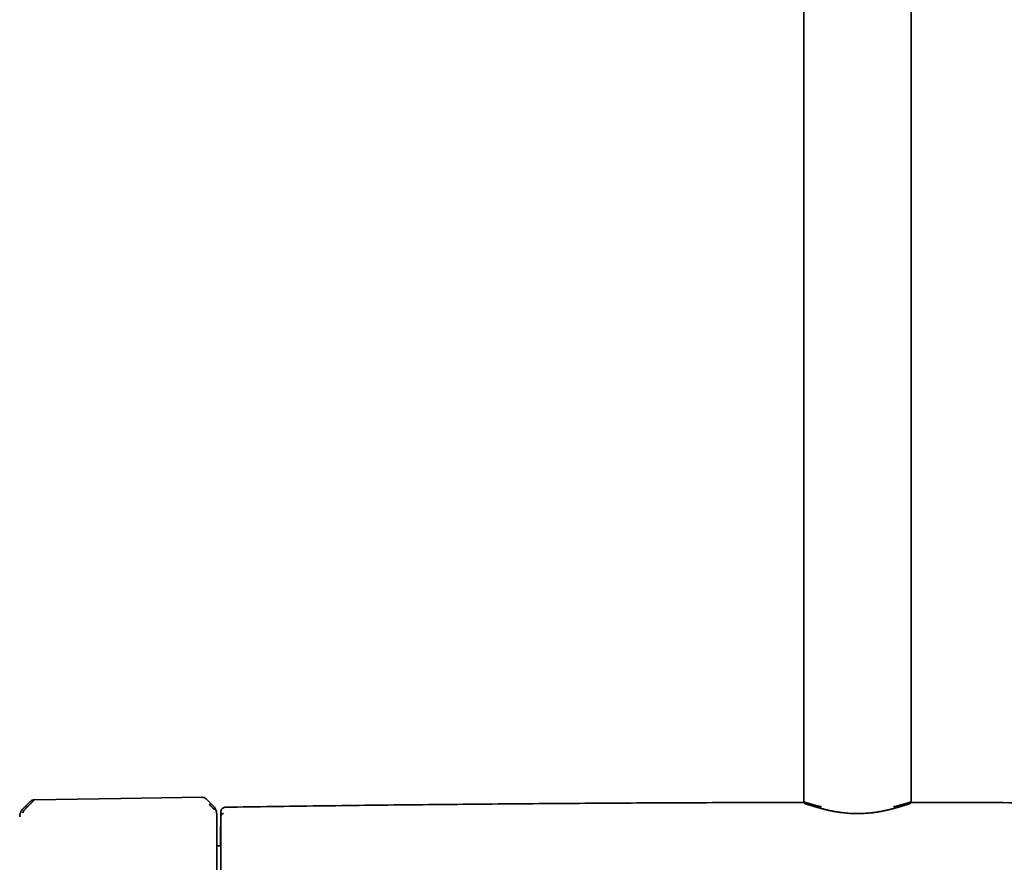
# Model space of a CAD drawing. Header units: millimetres. Extents: x 8 to 1763, y 12 to 2805.
# Tile 18 of 28: x 725 to 926, y 1617 to 1789. Entities that reach past the tile are written whole.
import ezdxf

# ---------------------------------------------------------------- set-up
doc = ezdxf.new("R2010")
doc.units = ezdxf.units.MM

msp = doc.modelspace()

# ---------------------------------------------------------------- linework, layer by layer
at = {"color": 7, "linetype": 'Continuous', "lineweight": 35}
for p, q in [((885.47, 2111.16), (885.47, 1629.02)), ((907.37, 1629.02), (907.37, 2111.16)), ((727.52, 1629.06), (726.11, 1627.66)), ((727.51, 1629.06), (727.51, 1629.06)), ((727.52, 1629.06), (727.51, 1629.06)), ((727.61, 1629.15), (727.56, 1629.1)), ((728.36, 1629.41), (728.36, 1629.41)), ((763.57, 1629.48), (763.5, 1629.55)), ((764.87, 1628.2), (763.56, 1629.49)), ((763.56, 1629.49), (763.56, 1629.49)), ((726.12, 1627.67), (726.12, 1627.65)), ((726.8, 1627.85), (726.95, 1628.01)), ((766.47, 1627.13), (766.47, 1627.13)), ((766.47, 1627.09), (766.47, 1627.04)), ((903.61, 1627.59), (903.59, 1627.59)), ((766.4, 1620.04), (765.59, 1620.04))]:
    msp.add_line(p, q, dxfattribs=at)
at = {"color": 7, "linetype": 'Continuous', "lineweight": 35, "flags": 128}
msp.add_lwpolyline([(762.62, 1629.93), (746.02, 1629.68), (728.36, 1629.41)], dxfattribs=at)
at = {"color": 7, "linetype": 'Continuous', "lineweight": 35}
msp.add_arc((1766.22, 1604.74), 1000, 178.72201, 178.82018, dxfattribs=at)
for points, knots in [([(728.36, 1629.4), (728.35, 1629.39), (728.33, 1629.38), (728.3, 1629.34), (728.25, 1629.29), (728.19, 1629.24), (728.14, 1629.19), (728.1, 1629.15), (728.05, 1629.1), (727.99, 1629.04), (727.94, 1628.99), (727.87, 1628.92), (727.8, 1628.85), (727.71, 1628.76), (727.64, 1628.69), (727.58, 1628.63), (727.55, 1628.6), (727.52, 1628.57), (727.49, 1628.54), (727.46, 1628.51), (727.43, 1628.48), (727.36, 1628.42), (727.27, 1628.32), (727.16, 1628.21), (727.08, 1628.13), (727.02, 1628.07), (726.99, 1628.04), (726.97, 1628.02), (726.96, 1628.01), (726.95, 1628.01), (726.95, 1628.01), (726.95, 1628.01), (726.95, 1628.01)], [0, 0, 0, 0, 0.051373, 0.105665, 0.163102, 0.223828, 0.260047, 0.297372, 0.335805, 0.375343, 0.415981, 0.457712, 0.500527, 0.55796, 0.625151, 0.641553, 0.65843, 0.675777, 0.69359, 0.711864, 0.730595, 0.749776, 0.826538, 0.888784, 0.93693, 0.964012, 0.983495, 0.995471, 0.998664, 0.999564, 0.99984, 1, 1, 1, 1]), ([(728.36, 1629.41), (728.28, 1629.41), (728.13, 1629.4), (727.92, 1629.33), (727.74, 1629.25), (727.65, 1629.17), (727.62, 1629.14)], [0, 0, 0, 0, 0.275137, 0.558616, 0.849567, 1, 1, 1, 1]), ([(763.48, 1629.57), (763.45, 1629.59), (763.4, 1629.64), (763.33, 1629.69), (763.26, 1629.73), (763.19, 1629.78), (763.09, 1629.83), (762.96, 1629.88), (762.8, 1629.92), (762.68, 1629.93), (762.62, 1629.93)], [0, 0, 0, 0, 0.1303017, 0.2234249, 0.2880842, 0.3732355, 0.487813, 0.6304867, 0.8006629, 1, 1, 1, 1]), ([(763.5, 1629.54), (763.44, 1629.59), (763.33, 1629.7), (763.15, 1629.8), (762.99, 1629.87), (762.87, 1629.9), (762.74, 1629.92), (762.66, 1629.92), (762.62, 1629.92)], [0, 0, 0, 0, 0.218366, 0.48716, 0.617368, 0.7455, 0.872573, 1, 1, 1, 1]), ([(764.13, 1628.43), (764.14, 1628.45), (764.18, 1628.49), (764.23, 1628.53), (764.27, 1628.57), (764.31, 1628.6), (764.34, 1628.63), (764.38, 1628.65), (764.39, 1628.65), (764.4, 1628.65)], [0, 0, 0, 0, 0.1117, 0.224353, 0.342772, 0.468177, 0.599425, 0.734033, 1, 1, 1, 1]), ([(765.1, 1627.34), (765.1, 1627.35), (765.1, 1627.36), (765.09, 1627.4), (765.07, 1627.44), (765.04, 1627.49), (765.01, 1627.53), (764.97, 1627.57), (764.93, 1627.63), (764.87, 1627.69), (764.8, 1627.76), (764.73, 1627.84), (764.65, 1627.91), (764.57, 1628), (764.5, 1628.07), (764.45, 1628.12), (764.42, 1628.14), (764.39, 1628.18), (764.35, 1628.21), (764.31, 1628.26), (764.26, 1628.3), (764.22, 1628.34), (764.18, 1628.38), (764.15, 1628.41), (764.14, 1628.42), (764.13, 1628.43), (764.13, 1628.43), (764.13, 1628.43), (764.13, 1628.43), (764.13, 1628.43), (764.13, 1628.43), (764.13, 1628.43)], [0, 0, 0, 0, 0.069381, 0.134474, 0.194647, 0.249723, 0.286616, 0.328877, 0.376647, 0.440744, 0.499958, 0.554703, 0.614664, 0.6798, 0.750013, 0.76892, 0.790509, 0.814753, 0.841618, 0.871065, 0.903043, 0.937492, 0.964713, 0.984146, 0.995886, 0.998893, 0.999683, 0.9999, 0.999964, 0.999986, 1, 1, 1, 1]), ([(885.5, 1628.87), (883.98, 1628.87), (876.16, 1628.87), (862.03, 1628.82), (843.12, 1628.72), (824.21, 1628.58), (805.29, 1628.4), (786.38, 1628.18), (773.77, 1628), (767.47, 1627.91)], [0, 0, 0, 0, 0.038607, 0.198839, 0.359071, 0.519303, 0.679535, 0.839767, 1, 1, 1, 1]), ([(885.47, 1629.02), (885.47, 1628.98), (885.48, 1628.9), (885.53, 1628.8), (885.59, 1628.72), (885.65, 1628.67), (885.7, 1628.64), (885.72, 1628.63), (885.74, 1628.62), (885.76, 1628.61), (885.78, 1628.6), (885.83, 1628.58), (885.88, 1628.56), (885.94, 1628.54), (886.01, 1628.52), (886.09, 1628.5), (886.19, 1628.47), (886.31, 1628.43), (886.47, 1628.38), (886.65, 1628.33), (886.87, 1628.27), (887.12, 1628.19), (887.39, 1628.12), (887.68, 1628.03), (888, 1627.93), (888.37, 1627.82), (888.78, 1627.7), (889.08, 1627.62), (889.23, 1627.58)], [0, 0, 0, 0, 0.027194, 0.051421, 0.072418, 0.091699, 0.107197, 0.119265, 0.130521, 0.14223, 0.154392, 0.184866, 0.217896, 0.249566, 0.283222, 0.318831, 0.357441, 0.401797, 0.450487, 0.503541, 0.561015, 0.623002, 0.67797, 0.735887, 0.796928, 0.861249, 0.928944, 1, 1, 1, 1]), ([(885.47, 1629.02), (885.47, 1629.01), (885.47, 1629.01), (885.49, 1628.99), (885.53, 1628.97), (885.59, 1628.95), (885.68, 1628.92), (885.81, 1628.88), (885.98, 1628.83), (886.15, 1628.78), (886.28, 1628.74), (886.35, 1628.71), (886.43, 1628.69), (886.52, 1628.67), (886.6, 1628.64), (886.69, 1628.61), (886.79, 1628.58), (886.94, 1628.54), (887.16, 1628.48), (887.46, 1628.39), (887.8, 1628.3), (888.18, 1628.2), (888.6, 1628.09), (888.9, 1628.01), (889.06, 1627.97)], [0, 0, 0, 0, 0.026187, 0.080795, 0.133267, 0.183607, 0.231817, 0.299234, 0.368546, 0.439768, 0.461123, 0.482646, 0.504337, 0.526196, 0.548224, 0.570421, 0.592788, 0.615324, 0.672152, 0.731889, 0.794539, 0.860105, 0.928592, 1, 1, 1, 1]), ([(903.59, 1627.58), (903.69, 1627.61), (903.89, 1627.66), (904.18, 1627.74), (904.45, 1627.82), (904.7, 1627.89), (904.93, 1627.97), (905.16, 1628.03), (905.36, 1628.09), (905.57, 1628.16), (905.78, 1628.22), (905.98, 1628.27), (906.16, 1628.32), (906.29, 1628.36), (906.41, 1628.4), (906.51, 1628.43), (906.61, 1628.46), (906.71, 1628.49), (906.81, 1628.52), (906.89, 1628.55), (906.96, 1628.57), (907.02, 1628.59), (907.06, 1628.61), (907.1, 1628.63), (907.16, 1628.66), (907.21, 1628.7), (907.24, 1628.73), (907.26, 1628.75), (907.29, 1628.78), (907.32, 1628.83), (907.34, 1628.88), (907.36, 1628.94), (907.36, 1628.99), (907.37, 1629.02)], [0, 0, 0, 0, 0.043673, 0.092943, 0.138749, 0.181225, 0.220473, 0.267103, 0.308416, 0.344458, 0.399226, 0.448404, 0.492478, 0.535535, 0.564669, 0.597171, 0.633582, 0.673942, 0.717273, 0.758024, 0.795266, 0.828966, 0.859141, 0.881395, 0.90703, 0.936315, 0.941636, 0.948576, 0.957825, 0.966325, 0.976176, 0.98739, 1, 1, 1, 1]), ([(903.77, 1627.97), (903.91, 1628), (904.17, 1628.07), (904.53, 1628.16), (904.86, 1628.25), (905.1, 1628.32), (905.28, 1628.37), (905.38, 1628.4), (905.48, 1628.43), (905.58, 1628.45), (905.68, 1628.48), (905.77, 1628.51), (905.86, 1628.53), (905.99, 1628.57), (906.16, 1628.62), (906.36, 1628.68), (906.54, 1628.73), (906.7, 1628.78), (906.84, 1628.82), (906.96, 1628.86), (907.07, 1628.89), (907.17, 1628.93), (907.26, 1628.96), (907.33, 1628.98), (907.37, 1629), (907.37, 1629.01), (907.37, 1629.02)], [0, 0, 0, 0, 0.060144, 0.118171, 0.174081, 0.227877, 0.248434, 0.268665, 0.28857, 0.30815, 0.327404, 0.346332, 0.364935, 0.383213, 0.433857, 0.483665, 0.532643, 0.580793, 0.628122, 0.674632, 0.720331, 0.765221, 0.828688, 0.89589, 0.966834, 1, 1, 1, 1]), ([(1025.36, 1627.91), (1018.49, 1628), (1004.73, 1628.2), (984.1, 1628.44), (963.47, 1628.63), (942.84, 1628.76), (924.13, 1628.85), (912.29, 1628.86), (907.33, 1628.87)], [0, 0, 0, 0, 0.174801, 0.349601, 0.524401, 0.6992, 0.873998, 1, 1, 1, 1]), ([(726.1, 1627.66), (726.05, 1627.61), (725.94, 1627.49), (725.8, 1627.3), (725.67, 1627.1), (725.57, 1626.88), (725.49, 1626.66), (725.42, 1626.43), (725.38, 1626.19), (725.38, 1626.04), (725.37, 1625.96)], [0, 0, 0, 0, 0.1229851, 0.2476813, 0.3735448, 0.5000002, 0.6264555, 0.752319, 0.877015, 1, 1, 1, 1]), ([(726.12, 1627.65), (726.11, 1627.64), (726.09, 1627.63), (726.05, 1627.58), (725.98, 1627.51), (725.89, 1627.42), (725.79, 1627.29), (725.7, 1627.14), (725.62, 1626.98), (725.55, 1626.83), (725.5, 1626.66), (725.46, 1626.52), (725.43, 1626.4), (725.42, 1626.33), (725.42, 1626.27), (725.41, 1626.25), (725.41, 1626.24)], [0, 0, 0, 0, 0.007539, 0.032602, 0.07418, 0.124929, 0.188679, 0.265565, 0.331914, 0.405634, 0.486045, 0.573984, 0.669568, 0.772326, 0.882537, 1, 1, 1, 1]), ([(726.8, 1627.85), (726.78, 1627.83), (726.73, 1627.79), (726.67, 1627.72), (726.62, 1627.67), (726.57, 1627.62), (726.53, 1627.58), (726.5, 1627.54), (726.44, 1627.48), (726.36, 1627.39), (726.27, 1627.27), (726.19, 1627.18), (726.14, 1627.09), (726.1, 1627.03), (726.08, 1626.98), (726.06, 1626.95), (726.05, 1626.91), (726.04, 1626.87), (726.02, 1626.83), (726.01, 1626.79), (726.01, 1626.75), (726.01, 1626.74), (726.01, 1626.73)], [0, 0, 0, 0, 0.0500447, 0.0955535, 0.1363826, 0.1724204, 0.2035824, 0.2298062, 0.2510478, 0.3411322, 0.4242319, 0.5004672, 0.5590685, 0.6200381, 0.6514669, 0.6835681, 0.7163663, 0.7498711, 0.8052078, 0.8657489, 0.930959, 1, 1, 1, 1]), ([(726.54, 1628.07), (726.54, 1628.07), (726.56, 1628.07), (726.61, 1628.03), (726.66, 1627.99), (726.7, 1627.95), (726.75, 1627.91), (726.78, 1627.87), (726.8, 1627.85)], [0, 0, 0, 0, 0.266748, 0.532694, 0.658153, 0.776392, 0.888679, 1, 1, 1, 1]), ([(765.49, 1627.06), (765.49, 1627.07), (765.49, 1627.1), (765.48, 1627.15), (765.47, 1627.19), (765.46, 1627.21), (765.46, 1627.24), (765.44, 1627.28), (765.43, 1627.33), (765.41, 1627.39), (765.39, 1627.44), (765.37, 1627.49), (765.35, 1627.54), (765.32, 1627.6), (765.29, 1627.68), (765.2, 1627.82), (765.06, 1628), (764.94, 1628.12), (764.87, 1628.19)], [0, 0, 0, 0, 0.125554, 0.251039, 0.290001, 0.310057, 0.344618, 0.393554, 0.456767, 0.493798, 0.534579, 0.576341, 0.60187, 0.627562, 0.693703, 0.759502, 0.875658, 1, 1, 1, 1]), ([(765.24, 1627.75), (765.23, 1627.77), (765.18, 1627.86), (765.06, 1628.02), (764.94, 1628.15), (764.88, 1628.21)], [0, 0, 0, 0, 0.09379, 0.5266589, 1, 1, 1, 1]), ([(765.59, 1626.51), (765.59, 1626.55), (765.59, 1626.62), (765.58, 1626.72), (765.57, 1626.79), (765.57, 1626.84), (765.56, 1626.87), (765.56, 1626.92), (765.54, 1627.01), (765.51, 1627.12), (765.47, 1627.27), (765.41, 1627.43), (765.35, 1627.57), (765.3, 1627.65), (765.29, 1627.67)], [0, 0, 0, 0, 0.13859, 0.246275, 0.323202, 0.350406, 0.370585, 0.405796, 0.454324, 0.560898, 0.666494, 0.793532, 0.941763, 1, 1, 1, 1]), ([(765.59, 1604.9), (765.59, 1605.19), (765.59, 1605.76), (765.59, 1606.62), (765.59, 1607.49), (765.59, 1608.36), (765.59, 1609.18), (765.59, 1609.93), (765.59, 1610.63), (765.59, 1611.32), (765.59, 1612.02), (765.59, 1612.77), (765.59, 1613.58), (765.59, 1614.44), (765.59, 1615.29), (765.59, 1616.13), (765.59, 1616.94), (765.59, 1617.73), (765.59, 1618.49), (765.59, 1619.22), (765.59, 1619.93), (765.59, 1620.62), (765.59, 1621.27), (765.59, 1621.89), (765.59, 1622.48), (765.59, 1622.99), (765.59, 1623.43), (765.59, 1623.81), (765.59, 1624.16), (765.59, 1624.49), (765.59, 1624.82), (765.59, 1625.15), (765.59, 1625.45), (765.59, 1625.72), (765.59, 1625.95), (765.59, 1626.13), (765.59, 1626.28), (765.59, 1626.39), (765.59, 1626.47), (765.59, 1626.49), (765.59, 1626.5)], [0, 0, 0, 0, 0.025584, 0.05117, 0.077404, 0.103828, 0.130677, 0.152041, 0.173419, 0.195242, 0.217142, 0.23906, 0.267512, 0.29597, 0.324782, 0.353689, 0.382787, 0.411491, 0.440267, 0.469148, 0.498049, 0.527491, 0.556939, 0.586301, 0.615625, 0.644825, 0.667655, 0.690501, 0.713078, 0.735595, 0.75813, 0.786264, 0.814404, 0.842056, 0.86955, 0.896665, 0.922944, 0.949025, 0.974507, 1, 1, 1, 1]), ([(767.12, 1627.83), (767.11, 1627.83), (767.09, 1627.82), (767.07, 1627.81), (767.04, 1627.8), (767.01, 1627.79), (766.99, 1627.78), (766.97, 1627.77), (766.95, 1627.76), (766.93, 1627.75), (766.91, 1627.74), (766.89, 1627.73), (766.87, 1627.72), (766.85, 1627.71), (766.83, 1627.7), (766.81, 1627.68), (766.79, 1627.67), (766.76, 1627.65), (766.74, 1627.63), (766.71, 1627.61), (766.68, 1627.58), (766.64, 1627.55), (766.61, 1627.5), (766.57, 1627.45), (766.53, 1627.39), (766.5, 1627.31), (766.48, 1627.23), (766.47, 1627.17), (766.47, 1627.14)], [0, 0, 0, 0, 0.0354625, 0.076588, 0.1160139, 0.1537401, 0.1897664, 0.2234947, 0.2555832, 0.2860317, 0.3148402, 0.342546, 0.3686479, 0.3952069, 0.4230263, 0.4521059, 0.4824457, 0.5140455, 0.5525042, 0.5926448, 0.6341954, 0.6770953, 0.7213434, 0.7669389, 0.8224049, 0.8797392, 0.938939, 1, 1, 1, 1]), ([(766.47, 1627.18), (766.47, 1627.17), (766.47, 1627.17), (766.47, 1627.15), (766.47, 1627.11), (766.47, 1627.09)], [0, 0, 0, 0, 0.333263, 0.666582, 1, 1, 1, 1]), ([(766.47, 1627.04), (766.47, 1627.03), (766.47, 1627.02), (766.47, 1626.98), (766.47, 1626.94), (766.47, 1626.9), (766.47, 1626.84), (766.47, 1626.78), (766.47, 1626.72), (766.47, 1626.66), (766.47, 1626.6), (766.47, 1626.54), (766.47, 1626.44), (766.47, 1626.32), (766.47, 1626.21), (766.47, 1626.16), (766.47, 1626.13), (766.47, 1626.12), (766.47, 1626.12), (766.47, 1626.12), (766.47, 1626.12), (766.47, 1626.12), (766.47, 1626.12), (766.47, 1626.12), (766.47, 1626.12), (766.47, 1626.12), (766.47, 1626.12), (766.47, 1626.12)], [0, 0, 0, 0, 0.087077, 0.170465, 0.250179, 0.336152, 0.419411, 0.499986, 0.55752, 0.614101, 0.669742, 0.724459, 0.779912, 0.902902, 0.957147, 0.981053, 0.991573, 0.996212, 0.998271, 0.99914, 0.999535, 0.999907, 0.999936, 0.99996, 0.99998, 0.99999, 1, 1, 1, 1]), ([(766.98, 1626.6), (766.95, 1626.6), (766.88, 1626.6), (766.79, 1626.57), (766.7, 1626.52), (766.62, 1626.46), (766.55, 1626.38), (766.5, 1626.3), (766.47, 1626.21), (766.47, 1626.15), (766.47, 1626.12)], [0, 0, 0, 0, 0.117756, 0.241746, 0.369545, 0.499904, 0.630385, 0.758466, 0.882529, 1, 1, 1, 1]), ([(767.47, 1627.91), (767.4, 1627.9), (767.28, 1627.89), (767.17, 1627.85), (767.12, 1627.83)], [0, 0, 0, 0, 0.554072, 1, 1, 1, 1]), ([(889.23, 1627.59), (889.33, 1627.56), (889.54, 1627.5), (889.88, 1627.42), (890.23, 1627.34), (890.56, 1627.26), (890.88, 1627.19), (891.18, 1627.13), (891.45, 1627.08), (891.71, 1627.03), (891.93, 1626.99), (892.15, 1626.95), (892.35, 1626.92), (892.56, 1626.89), (892.77, 1626.86), (893.11, 1626.81), (893.59, 1626.75), (894.22, 1626.69), (894.86, 1626.64), (895.51, 1626.61), (896.16, 1626.6), (896.81, 1626.6), (897.47, 1626.62), (898.11, 1626.65), (898.72, 1626.7), (899.18, 1626.75), (899.5, 1626.78), (899.69, 1626.81), (899.89, 1626.84), (900.12, 1626.87), (900.37, 1626.9), (900.66, 1626.95), (900.96, 1627), (901.3, 1627.06), (901.66, 1627.13), (902.03, 1627.21), (902.43, 1627.3), (902.84, 1627.39), (903.24, 1627.49), (903.49, 1627.55), (903.61, 1627.59)], [0, 0, 0, 0, 0.025696, 0.055374, 0.083066, 0.108799, 0.132591, 0.154454, 0.174393, 0.192411, 0.208506, 0.222787, 0.236733, 0.2508, 0.264963, 0.279213, 0.319581, 0.360575, 0.401643, 0.44271, 0.483814, 0.524986, 0.566163, 0.607235, 0.646707, 0.684058, 0.696883, 0.709436, 0.722529, 0.737693, 0.754956, 0.774332, 0.795834, 0.819465, 0.845229, 0.873127, 0.903158, 0.935319, 0.969605, 1, 1, 1, 1]), ([(766.34, 1620.04), (766.34, 1620.17), (766.34, 1620.51), (766.35, 1621.03), (766.36, 1621.61), (766.37, 1622.15), (766.38, 1622.64), (766.39, 1623.1), (766.39, 1623.52), (766.4, 1623.89), (766.41, 1624.23), (766.41, 1624.52), (766.42, 1624.76), (766.42, 1624.97), (766.43, 1625.13), (766.43, 1625.24), (766.43, 1625.31), (766.43, 1625.32), (766.43, 1625.33)], [0, 0, 0, 0, 0.0382662, 0.102388, 0.1664218, 0.2305617, 0.2945481, 0.3583354, 0.4223261, 0.4861568, 0.5499689, 0.6139037, 0.6781017, 0.7423331, 0.8065176, 0.8709598, 0.9354939, 1, 1, 1, 1]), ([(766.43, 1625.33), (766.43, 1625.33), (766.43, 1625.32), (766.43, 1625.28), (766.43, 1625.22), (766.43, 1625.18), (766.43, 1625.14), (766.43, 1625.11), (766.43, 1625.07), (766.43, 1625.03), (766.43, 1624.98), (766.43, 1624.9), (766.43, 1624.75), (766.43, 1624.53), (766.43, 1624.31), (766.43, 1624.09), (766.43, 1623.94), (766.43, 1623.84), (766.43, 1623.79), (766.43, 1623.74), (766.43, 1623.69), (766.43, 1623.64), (766.43, 1623.59), (766.43, 1623.46), (766.43, 1623.23), (766.43, 1622.9), (766.43, 1622.6), (766.43, 1622.33), (766.43, 1622.1), (766.43, 1621.85), (766.43, 1621.51), (766.43, 1621.06), (766.43, 1620.5), (766.43, 1619.92), (766.43, 1619.3), (766.43, 1618.65), (766.43, 1617.97), (766.43, 1617.27), (766.43, 1616.53), (766.43, 1615.78), (766.43, 1615.01), (766.43, 1614.23), (766.43, 1613.43), (766.43, 1612.61), (766.43, 1611.77), (766.43, 1610.91), (766.43, 1610.05), (766.43, 1609.17), (766.43, 1608.43), (766.43, 1607.84), (766.43, 1607.4), (766.43, 1606.95), (766.43, 1606.51), (766.43, 1606.07), (766.43, 1605.63), (766.43, 1605.19), (766.43, 1604.59), (766.43, 1603.84), (766.43, 1602.93), (766.43, 1602.19), (766.43, 1601.6), (766.43, 1601.18), (766.43, 1600.76), (766.43, 1600.36), (766.43, 1599.97), (766.43, 1599.59), (766.43, 1599.19), (766.43, 1598.8), (766.43, 1598.41), (766.43, 1598.02), (766.43, 1597.64), (766.43, 1597.26), (766.43, 1596.73), (766.43, 1596.05), (766.43, 1595.23), (766.43, 1594.44), (766.43, 1593.66), (766.43, 1592.91), (766.43, 1592.19), (766.43, 1591.5), (766.43, 1590.83), (766.43, 1590.18), (766.43, 1589.56), (766.43, 1588.96), (766.43, 1588.39), (766.43, 1587.86), (766.43, 1587.36), (766.43, 1586.9), (766.43, 1586.47), (766.43, 1586.08), (766.43, 1585.72), (766.43, 1585.39), (766.43, 1585.1), (766.43, 1584.85), (766.43, 1584.63), (766.43, 1584.45), (766.43, 1584.32), (766.43, 1584.22), (766.43, 1584.16), (766.43, 1584.15), (766.43, 1584.15)], [0, 0, 0, 0, 0.011658, 0.023305, 0.034954, 0.038881, 0.04281, 0.046743, 0.05068, 0.054621, 0.058568, 0.062521, 0.07584, 0.089119, 0.10238, 0.111134, 0.119898, 0.121868, 0.123838, 0.125809, 0.127781, 0.129755, 0.131729, 0.133705, 0.144954, 0.156198, 0.167452, 0.174094, 0.180747, 0.187414, 0.195052, 0.208785, 0.222592, 0.236355, 0.250058, 0.263928, 0.277831, 0.291796, 0.305851, 0.3199, 0.333614, 0.347337, 0.361092, 0.374905, 0.388961, 0.402962, 0.416933, 0.4309, 0.444957, 0.451865, 0.458748, 0.465612, 0.472457, 0.47929, 0.486111, 0.492925, 0.499736, 0.513829, 0.527904, 0.541992, 0.548645, 0.55531, 0.56199, 0.568466, 0.574149, 0.580476, 0.58679, 0.593093, 0.599387, 0.605675, 0.611959, 0.618242, 0.624527, 0.638585, 0.65262, 0.666659, 0.68073, 0.694794, 0.708538, 0.722264, 0.736, 0.749769, 0.763796, 0.777812, 0.791844, 0.80592, 0.819968, 0.833677, 0.847377, 0.861095, 0.874855, 0.888862, 0.902829, 0.916783, 0.930749, 0.944813, 0.958642, 0.972431, 0.986208, 1, 1, 1, 1])]:
    msp.add_open_spline(points, degree=3, knots=knots, dxfattribs=at)

doc.saveas('drawing.dxf')
